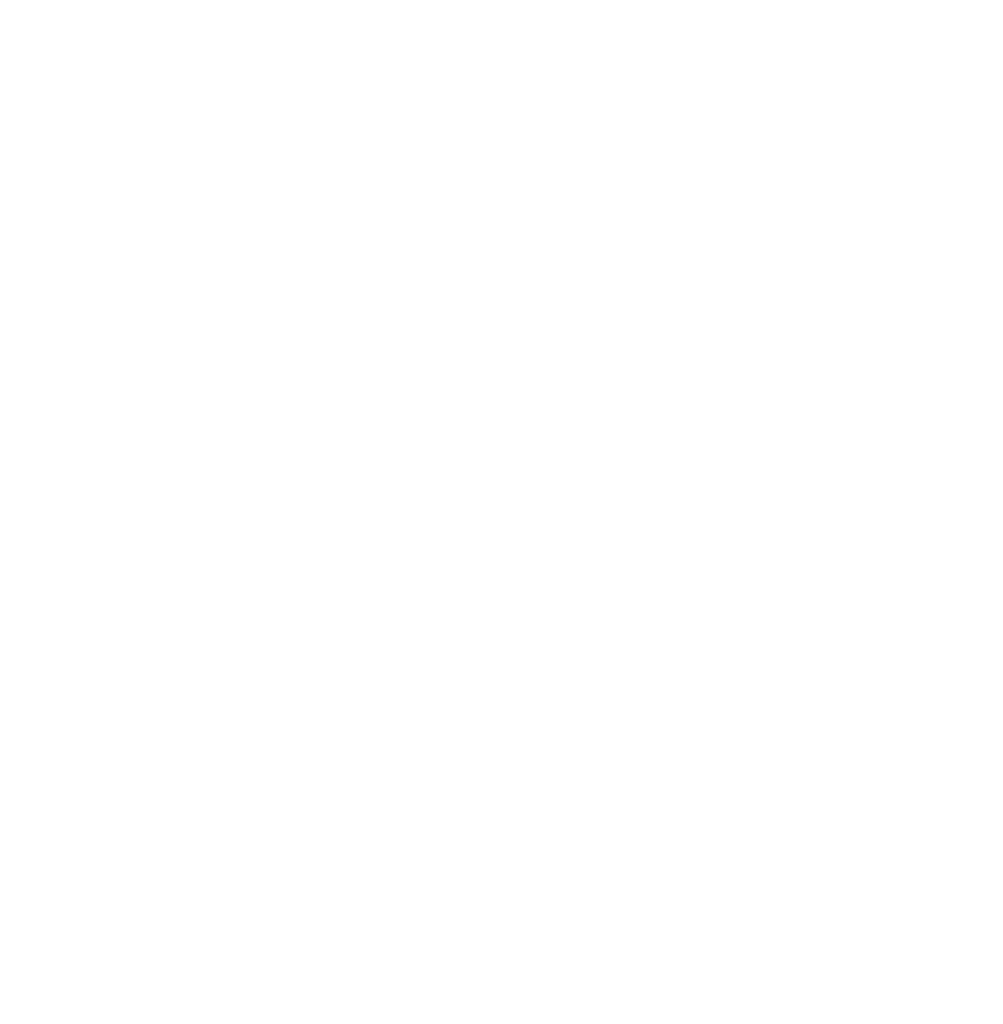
# Model space of a CAD drawing. Extents: x -287416 to 4934791, y -504132 to 1826789.
# Tile 77 of 132: x 144012 to 178318, y -177280 to -142217. Entities that reach past the tile are written whole.
import ezdxf

# ---------------------------------------------------------------- set-up
doc = ezdxf.new("R2010")
doc.units = 0
doc.header["$LTSCALE"] = 800
doc.header["$MEASUREMENT"] = 0
doc.layers.get('0').update_dxf_attribs({"linetype": 'CONTINUOUS'})
doc.layers.add('T', color=3, linetype='CONTINUOUS', lineweight=15)
doc.layers.add('TEXT', color=3, linetype='CONTINUOUS', lineweight=15)
doc.styles.add('ROMANC', font='romanc')
doc.styles.add('ROMANS', font='ISO9.shx', dxfattribs={"width": 0.8})

msp = doc.modelspace()

# ---------------------------------------------------------------- texts
at = {"insert": (54259.9, -142221.9), "char_height": 300, "attachment_point": 1, "style": 'ROMANS'}
msp.add_mtext_dynamic_manual_height_columns('\\pi407.49;MONORAIL FOR PANEL \\PHANDLING BOTTOM OF \\P\\pi676.07;MONORAIL @ 27.2M', width=4849.273, gutter_width=2000, heights=[0], dxfattribs=at)
at = {"layer": 'T', "insert": (74774.6, -142546.9), "char_height": 400, "attachment_point": 1, "style": 'ROMANC'}
msp.add_mtext_dynamic_manual_height_columns('\\pi65.491;COOLING TOWER ETC \\P\\pi579.78;AT ROOF OF CER', width=6702.411, gutter_width=2000, heights=[0], dxfattribs=at)
at = {"layer": 'T', "insert": (69461.5, -161877.9), "char_height": 400, "width": 5702.174, "attachment_point": 1, "style": 'ROMANC'}
msp.add_mtext('\\pi403.47; ROOF OF AHU \\P\\pi346.33;ROOM AT 27.0M', dxfattribs=at)
at = {"layer": 'TEXT', "char_height": 450, "attachment_point": 1, "style": 'ROMANS'}
for s, insert, width in [('\\pi229.15;COLUMNS TO BE RAISED UPTO \\P\\pi1437.7;33.0M FOR PROVIDING \\P\\pi417.72;SUPPORTING STRUCTURE FOR  \\P\\pi512.01;CRITICAL PIPING AND POWER \\P\\pi2629.1;CYCLE PIPING', (50083.4, -150390.5), 8892.585), ('\\pi-450,l450;{\\Fromans|c0;1. ALL DIMENSIONS ARE IN MM & ELEVATIONS IN METERS UNLESS STATED OTHERWISE. \\P\\pi-900,l900;2. ALL ELEVATIONS ARE WITH RESPECT TO TG HALL 0.0M WHICH CORRESPONDS TO    RL(+)219.0M  \\P3. ALL CIVIL DETAILS SUCH AS DOORS/WALLS/CLADDINGS/OPENINGS/TOILETS/ STAIRCASES/LIFT ETC. ARE INDICATIVE ONLY & FOR EXACT DETAILS REFER CIVIL/ARCHITECTURE DRAWINGS. \\P4. CIVIL TO PROVIDE 2NOs. EPS (TOS) 250MM WIDEx13800MM LONG FOR HPH-5, 250MM WIDEx16300MM LONG FOR HPH-6 FOR MOVEMENT OF HP.HEATERS AS PER LOCATION SHOWN IN THE DWG. }', (104145.1, -153567.1), 25083.616)]:
    msp.add_mtext(s, dxfattribs=dict(at, insert=insert, width=width))
at = {"layer": 'TEXT', "color": 4, "insert": (58763, -164399.3), "char_height": 400, "width": 1742.273, "attachment_point": 1, "style": 'ROMANS'}
msp.add_mtext('\\pi215.9;DMCW  \\P\\pi292.09;TANK \\P\\pi64.47;{\\H0.875x;10 Cu.M}', dxfattribs=at)

doc.saveas('drawing.dxf')
